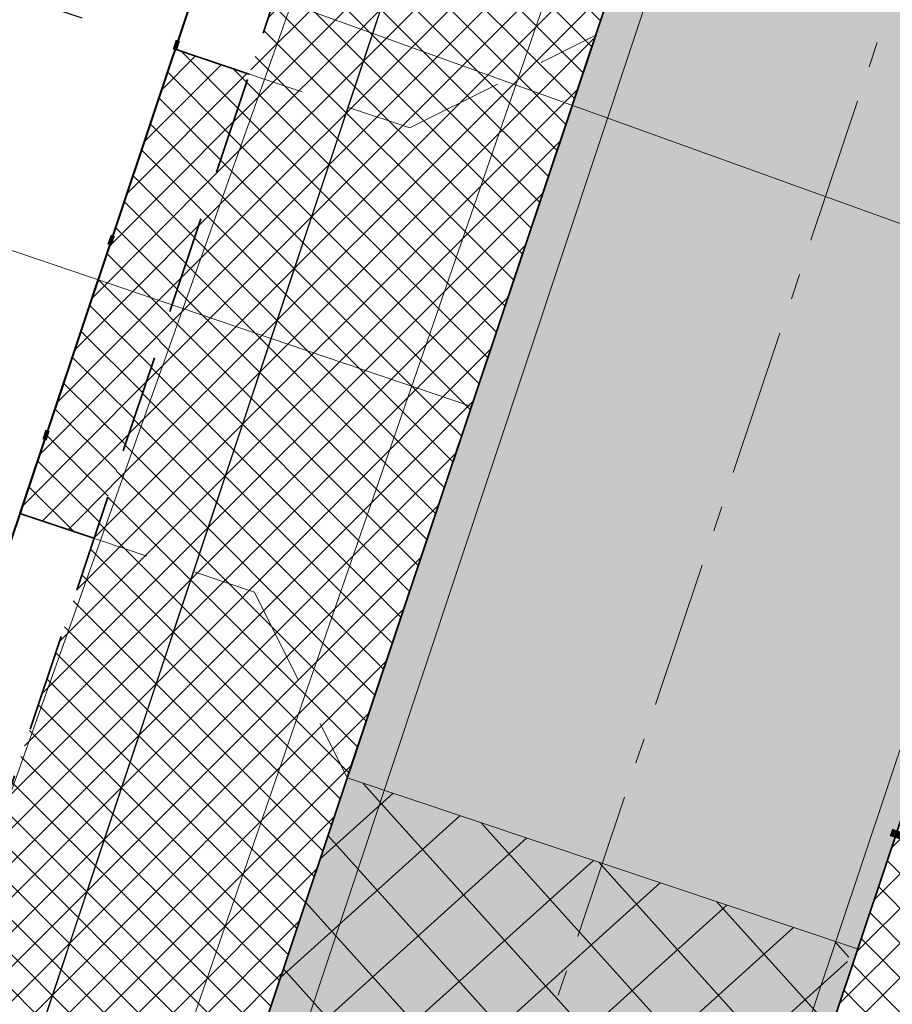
# Model space of a CAD drawing. Header units: metres. Extents: x 6599773 to 13199707, y 5688499 to 11377233.
# Tile 20 of 256: x 6599850.46 to 6599859.37, y 5688575.67 to 5688585.73. Entities that reach past the tile are written whole.
import ezdxf

# ---------------------------------------------------------------- set-up
doc = ezdxf.new("R2010")
doc.units = ezdxf.units.M
doc.header["$MEASUREMENT"] = 0
for name, pattern in [('1', [0]), ('2_OTKJ', [2, 1.5, -0.5]), ('3_EGJE', [2.5, 1.5, -0.3700000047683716, 0.2600001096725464, -0.369999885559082]), ('9', [1, 0, -1]), ('BTO', [0]), ('BUG', [1.5, 1, -0.5]), ('GUK', [2, 1.5, -0.5]), ('UPW', [0])]:
    doc.linetypes.add(name, pattern=pattern)
doc.layers.get('0').update_dxf_attribs({"linetype": 'CONTINUOUS', "lineweight": 5})
doc.layers.get('Defpoints').update_dxf_attribs({"linetype": 'CONTINUOUS', "lineweight": 9})
for name, color, linetype, lineweight in [('_kolor chodnik', 50, '1', 0), ('_kolor próg', 7, '1', 9), ('_kolor zjazdy kostka', 7, '1', 0), ('_kolor zjazdy tłuczeń', 30, '1', 0), ('_kolor ścieżka', 10, '1', 0), ('_kraweznik', 7, 'CONTINUOUS', 35), ('_kraweznik niski', 150, 'CONTINUOUS', 35), ('_linie', 7, 'BUG', 5), ('_linie rozgran', 100, '9', 90), ('_obrzeze', 10, 'BUG', 35), ('_opis zjazdy', 7, '1', 18), ('_opiskd', 14, 'CONTINUOUS', 15), ('_opiszjazd', 7, '1', 20), ('_os', 7, '3_EGJE', 13), ('AS__Nowe_granice', 140, 'CONTINUOUS', 30), ('Kontury', 90, 'GUK', 5), ('OTK_L_0', 7, '2_OTKJ', 5), ('OTK_L_5', 7, 'CONTINUOUS', 5), ('OTZ_L_1', 7, 'CONTINUOUS', 5), ('UWWPM_L_0', 5, 'UPW', 9)]:
    doc.layers.add(name, color=color, linetype=linetype, lineweight=lineweight)
for name, color, linetype, lineweight, true_color in [('_kolor jezdnia', 7, '1', 0, 0x00dbdb), ('_kolor pobocze', 7, '1', 0, 0xff66ff), ('_podział mój', 7, 'BTO', 40, 0xdb70ff)]:
    doc.layers.add(name, color=color, linetype=linetype, lineweight=lineweight, true_color=true_color)
doc.styles.add('opis', font='ARIALN.TTF', dxfattribs={"width": 0.7, "height": 1.1})
doc.dimstyles.new('opi', dxfattribs={"dimtxt": 1.1, "dimasz": 0.6, "dimexe": 1, "dimexo": 1, "dimgap": 0.5, "dimtad": 1, "dimzin": 1, "dimtxsty": 'opis', "dimblk": 'ARCHTICK', "dimcen": 2.5, "dimadec": 3, "dimazin": 0, "dimtfac": 1, "dimtmove": 0, "dimatfit": 3, "dimfxl": 1, "dimarcsym": 0})
pattern_1 = [(45, (0, 0), (-0.1767766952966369, 0.1767766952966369), []), (135, (0, 0), (-0.1767766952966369, -0.1767766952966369), [])]

# ---------------------------------------------------------------- blocks, each defined once
blk = doc.blocks.new('_ArchTick')
at = {"color": 0, "linetype": 'ByBlock', "const_width": 0.15}
blk.add_lwpolyline([(-0.5, -0.5), (0.5, 0.5)], dxfattribs=at)
blk = doc.blocks.new('*D332')
at = {"layer": '_opis zjazdy', "color": 0, "lineweight": -2, "transparency": 16777216}
for p, q in [((6599851.097264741, 5688585.745496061), (6599847.60088286, 5688586.915804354)), ((6599846.962116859, 5688581.8569529), (6599848.549170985, 5688586.59839353)), ((6599849.510210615, 5688581.004055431), (6599846.013828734, 5688582.174363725))]:
    blk.add_line(p, q, dxfattribs=at)
at = {"layer": 'Defpoints', "color": 0, "transparency": 16777216}
for p in [(6599848.549170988, 5688586.598393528), (6599852.045552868, 5688585.428085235), (6599850.458498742, 5688580.686644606)]:
    blk.add_point(p, dxfattribs=at)
at = {"layer": '_opis zjazdy', "color": 0, "lineweight": -2, "transparency": 16777216, "xscale": 0.6, "yscale": 0.6, "zscale": 0.6}
for p, rotation in [((6599848.549170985, 5688586.59839353), 71.49358539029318), ((6599846.962116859, 5688581.8569529), 251.4935853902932)]:
    blk.add_blockref('_ArchTick', p, dxfattribs=dict(at, rotation=rotation))
at = {"layer": '_opis zjazdy', "color": 0, "transparency": 16777216, "insert": (6599848.856654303, 5688583.859143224), "char_height": 1.1, "attachment_point": 5, "rotation": 251.49358539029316, "style": 'opis'}
blk.add_mtext('5,00', dxfattribs=at)

msp = doc.modelspace()

# ---------------------------------------------------------------- hatches: boundary and pattern name
at = {"layer": '_kolor chodnik'}
h = msp.add_hatch(dxfattribs=at)
h.set_pattern_fill('ANSI37', color=256, scale=2)
h.set_pattern_definition(pattern_1)
h.paths.add_polyline_path([(6599849.938171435, 5688542.085872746), (6599852.232147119, 5688548.938742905), (6599853.573135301, 5688548.489851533), (6599853.827082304, 5688549.248475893), (6599851.793849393, 5688549.929093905), (6599849.895278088, 5688548.982823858), (6599847.823506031, 5688542.793750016)])
edge = h.paths.add_edge_path()
edge.add_line((6600018.106075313, 5689087.454911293), (6600022.42781917, 5689091.229234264))
edge.add_line((6600022.42781917, 5689091.229234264), (6600020.233254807, 5689093.742094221))
edge.add_line((6600020.233254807, 5689093.742094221), (6600017.159471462, 5689091.057656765))
edge.add_arc((6600023.275194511, 5689085.3851404), 8.341433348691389, 137.1531559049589, 148.8016577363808)
edge.add_line((6600016.140105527, 5689089.706021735), (6600018.106075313, 5689087.454911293))
h.paths.add_polyline_path([(6600038.501784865, 5689187.592294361), (6600037.906968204, 5689187.700586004), (6600037.63829624, 5689186.224843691), (6600038.240083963, 5689186.115282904)])
h.paths.add_polyline_path([(6600069.098302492, 5689360.276020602), (6600068.321239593, 5689360.413462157), (6600068.064048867, 5689358.936495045), (6600068.836639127, 5689358.799546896)])
h.paths.add_polyline_path([(6600082.393785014, 5689362.950258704), (6600082.941124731, 5689366.103121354), (6600081.481377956, 5689366.361351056), (6600080.923159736, 5689363.210828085)])
h.paths.add_polyline_path([(6600074.022236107, 5689388.065861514), (6600072.983907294, 5689388.249860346), (6600072.723374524, 5689386.77253894), (6600073.760538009, 5689386.588865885)])
h.paths.add_polyline_path([(6600105.613104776, 5689486.405659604), (6600106.749499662, 5689489.711933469), (6600105.298891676, 5689490.233346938), (6600104.143487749, 5689486.917306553)], flags=17)
h.paths.add_polyline_path([(6600132.519778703, 5689678.737346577), (6600131.761827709, 5689678.896110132), (6600131.444670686, 5689677.429261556), (6600132.212256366, 5689677.269208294)])
h.paths.add_polyline_path([(6600156.649397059, 5689798.7449027), (6600156.48800471, 5689797.958860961), (6600157.450195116, 5689797.757316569), (6600157.615023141, 5689798.542205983)])
h.paths.add_polyline_path([(6600189.055358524, 5689948.643107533), (6600187.902868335, 5689948.884512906), (6600187.600024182, 5689947.417400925), (6600188.748131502, 5689947.176379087)])
edge = h.paths.add_edge_path()
edge.add_line((6600204.459383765, 5690032.969035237), (6600204.153258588, 5690031.227801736))
edge.add_arc((6600202.328347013, 5690027.299936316), 4.331100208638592, 41.85300125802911, 65.08011549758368, ccw=False)
edge.add_arc((6600032.90393149, 5690051.979071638), 174.020003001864, 352.8070218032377, 353.495463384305)
edge.add_arc((6600202.372679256, 5690027.343587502), 5.999999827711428, 55.12102442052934, 69.64815978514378)
edge = h.paths.add_edge_path()
edge.add_line((6600205.046027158, 5690040.265402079), (6600204.972740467, 5690038.483452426))
edge.add_arc((6600203.986269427, 5690044.401803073), 5.999999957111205, 279.4630688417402, 294.9140560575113)
edge.add_line((6600206.513819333, 5690038.960158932), (6600206.607027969, 5690041.030672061))
edge.add_arc((6600203.986269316, 5690044.401803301), 4.270000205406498, 284.3702444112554, 307.86193139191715, ccw=False)
edge = h.paths.add_edge_path()
edge.add_arc((6600203.547470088, 5690044.558759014), 6.446878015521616, 324.4350091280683, 356.2013368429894, ccw=False)
edge.add_arc((6600203.986269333, 5690044.401803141), 6.00000007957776, 323.2169970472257, 357.4193489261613)
h.paths.add_polyline_path([(6600208.910055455, 5690121.713696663), (6600208.146285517, 5690121.748120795), (6600207.125602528, 5690121.794124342), (6600209.971605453, 5690121.665851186)])
edge = h.paths.add_edge_path()
edge.add_line((6600238.769818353, 5690481.648294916), (6600240.338176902, 5690490.873746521))
edge.add_line((6600240.338176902, 5690490.873746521), (6600241.251295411, 5690510.829461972))
edge.add_line((6600241.251295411, 5690510.829461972), (6600239.524022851, 5690510.928942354))
edge.add_line((6600239.524022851, 5690510.928942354), (6600238.633343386, 5690491.167757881))
edge.add_line((6600238.633343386, 5690491.167757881), (6600234.579716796, 5690467.661262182))
edge.add_line((6600234.579716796, 5690467.661262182), (6600234.449796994, 5690464.966873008))
edge.add_arc((6600242.443669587, 5690464.607462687), 8.00194818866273, 177.4256738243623, 268.2543056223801)
edge.add_line((6600242.199903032, 5690456.609228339), (6600242.216657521, 5690457.359274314))
edge.add_line((6600242.216657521, 5690457.359274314), (6600242.305257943, 5690458.836738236))
edge.add_arc((6600242.444504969, 5690464.607952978), 5.772894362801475, 177.0298084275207, 268.6178439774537, ccw=False)
edge.add_line((6600236.679365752, 5690464.907083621), (6600236.951876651, 5690470.95443634))
edge.add_line((6600236.951876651, 5690470.95443634), (6600238.150786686, 5690478.210832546))
edge.add_line((6600238.150786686, 5690478.210832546), (6600238.769818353, 5690481.648294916))
h.paths.add_polyline_path([(6600238.769818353, 5690481.648294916), (6600238.150786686, 5690478.210832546), (6600239.670056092, 5690477.930590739), (6600240.266710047, 5690481.376366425)], flags=17)
edge = h.paths.add_edge_path()
edge.add_line((6600223.366500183, 5690460.339976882), (6600223.276803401, 5690457.948865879))
edge.add_arc((6600221.105749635, 5690465.64864014), 7.999999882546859, 285.7465040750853, 299.8464885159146)
edge.add_line((6600225.08717264, 5690458.709744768), (6600225.240084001, 5690461.623695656))
edge.add_arc((6600221.105749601, 5690465.648640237), 5.769999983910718, 293.06724420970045, 315.7681070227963, ccw=False)
edge = h.paths.add_edge_path()
edge.add_arc((6600220.025145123, 5690444.676291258), 5.77000016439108, 37.996647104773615, 59.94382588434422, ccw=False)
edge.add_line((6600224.572175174, 5690448.22839199), (6600224.817793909, 5690451.081798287))
edge.add_arc((6600220.025145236, 5690444.676291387), 7.999999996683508, 53.19588653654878, 68.15166733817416)
edge.add_line((6600223.00235276, 5690452.101669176), (6600222.91504296, 5690449.670427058))
edge = h.paths.add_edge_path()
edge.add_arc((6600221.105749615, 5690465.648640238), 7.999999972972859, 328.0222308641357, 357.0132597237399)
edge.add_line((6600229.094882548, 5690465.23180147), (6600229.218816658, 5690467.593604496))
edge.add_line((6600229.218816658, 5690467.593604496), (6600228.218919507, 5690467.645774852))
edge.add_line((6600228.218919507, 5690467.645774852), (6600227.891778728, 5690461.411918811))
h.paths.add_polyline_path([(6600200.980142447, 5690012.236744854), (6600202.31727834, 5690011.956662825), (6600202.522293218, 5690012.935421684), (6600201.182321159, 5690013.216097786)])
h.paths.add_polyline_path([(6600196.457878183, 5689983.98337835), (6600195.202332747, 5689984.246370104), (6600194.899091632, 5689982.777335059), (6600196.150355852, 5689982.515240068)])
edge = h.paths.add_edge_path()
edge.add_line((6600112.305909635, 5689517.99101877), (6600112.691041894, 5689519.807934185))
edge.add_line((6600112.691041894, 5689519.807934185), (6600113.245521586, 5689522.423769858))
edge.add_line((6600113.245521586, 5689522.423769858), (6600111.553124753, 5689522.782507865))
edge.add_line((6600111.553124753, 5689522.782507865), (6600107.405864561, 5689503.217226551))
edge.add_line((6600107.405864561, 5689503.217226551), (6600099.494506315, 5689480.361667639))
edge.add_line((6600099.494506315, 5689480.361667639), (6600099.182814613, 5689478.891218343))
edge.add_arc((6600107.008997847, 5689477.232359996), 8.000059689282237, 168.0325629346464, 257.7529108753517)
edge.add_line((6600105.311960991, 5689469.414366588), (6600105.784990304, 5689471.593619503))
edge.add_arc((6600107.008927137, 5689477.232314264), 5.769999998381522, 168.0321375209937, 257.7533362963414, ccw=False)
edge.add_line((6600101.364343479, 5689478.42879883), (6600101.647245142, 5689479.76342708))
edge.add_line((6600101.647245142, 5689479.76342708), (6600104.143487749, 5689486.917306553))
edge.add_line((6600104.143487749, 5689486.917306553), (6600105.298891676, 5689490.233346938))
edge.add_line((6600105.298891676, 5689490.233346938), (6600108.240043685, 5689498.809726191))
edge.add_line((6600108.240043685, 5689498.809726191), (6600112.305909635, 5689517.99101877))
h.paths.add_polyline_path([(6600136.009573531, 5689645.499114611), (6600138.333647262, 5689645.012304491), (6600138.661671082, 5689646.578318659), (6600134.869459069, 5689647.372651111)])
at = {"layer": '_kolor jezdnia'}
h = msp.add_hatch(dxfattribs=at)
h.set_pattern_fill('ANSI37', color=256, scale=2.2)
h.set_pattern_definition([(311.9999999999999, (0, 0), (0.2043648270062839, 0.1840109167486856), []), (41.99999999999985, (0, 0), (-0.1840109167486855, 0.2043648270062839), [])])
edge = h.paths.add_edge_path()
edge.add_line((6599833.066047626, 5688539.933393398), (6599850.649511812, 5688527.983462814))
edge.add_arc((6599857.337592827, 5688536.653968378), 10.95025544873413, 169.5012687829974, 232.3548431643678, ccw=False)
edge.add_arc((6599858.085851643, 5688536.618142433), 11.69295282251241, 162.2507788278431, 169.9967502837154, ccw=False)
edge.add_line((6599846.949484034, 5688540.182754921), (6599847.823506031, 5688542.793750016))
edge.add_line((6599847.823506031, 5688542.793750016), (6599849.895278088, 5688548.982823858))
edge.add_line((6599849.895278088, 5688548.982823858), (6599852.434748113, 5688556.56906746))
edge.add_line((6599852.434748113, 5688556.56906746), (6599928.48625871, 5688783.760284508))
edge.add_line((6599928.48625871, 5688783.760284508), (6599931.025728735, 5688791.34652811))
edge.add_line((6599931.025728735, 5688791.34652811), (6599996.657773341, 5688987.411326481))
edge.add_line((6599996.657773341, 5688987.411326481), (6599999.197243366, 5688994.997570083))
edge.add_line((6599999.197243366, 5688994.997570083), (6600021.930100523, 5689062.908193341))
edge.add_line((6600021.930100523, 5689062.908193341), (6600017.620224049, 5689067.371531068))
edge.add_line((6600017.620224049, 5689067.371531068), (6600016.714558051, 5689064.654078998))
edge.add_line((6600016.714558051, 5689064.654078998), (6600012.423620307, 5689051.835617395))
edge.add_line((6600012.423620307, 5689051.835617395), (6600009.884150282, 5689044.249373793))
edge.add_line((6600009.884150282, 5689044.249373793), (6599977.53516164, 5688947.612159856))
edge.add_line((6599977.53516164, 5688947.612159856), (6599974.995691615, 5688940.025916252))
edge.add_line((6599974.995691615, 5688940.025916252), (6599942.096912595, 5688841.746295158))
edge.add_line((6599942.096912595, 5688841.746295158), (6599939.557442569, 5688834.160051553))
edge.add_line((6599939.557442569, 5688834.160051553), (6599882.679288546, 5688664.246042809))
edge.add_line((6599882.679288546, 5688664.246042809), (6599880.139818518, 5688656.659799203))
edge.add_line((6599880.139818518, 5688656.659799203), (6599852.464543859, 5688573.984527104))
edge.add_line((6599852.464543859, 5688573.984527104), (6599842.470137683, 5688544.127903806))
edge.add_arc((6599835.706422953, 5688546.652910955), 7.219660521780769, 248.54809133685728, 339.52856074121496, ccw=False)
h.paths.add_polyline_path([(6600044.653202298, 5689172.271628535), (6600046.276244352, 5689181.431901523), (6600047.759199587, 5689189.801539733), (6600051.0603021, 5689208.432603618), (6600052.368792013, 5689215.817578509), (6600054.808584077, 5689229.587499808), (6600056.11707399, 5689236.972474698), (6600057.346666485, 5689243.912161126), (6600058.655146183, 5689251.297078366), (6600058.831439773, 5689252.292060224), (6600060.098987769, 5689259.445963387), (6600060.139929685, 5689259.677035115), (6600061.407468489, 5689266.830886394), (6600072.329030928, 5689328.470998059), (6600073.637511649, 5689335.855921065), (6600077.337304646, 5689356.73715072), (6600078.820259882, 5689365.106788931), (6600081.142794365, 5689378.214921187), (6600082.53851694, 5689386.092227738), (6600095.187867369, 5689457.483787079), (6600091.082877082, 5689465.8405575), (6600089.043088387, 5689454.328211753), (6600087.870641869, 5689447.711051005), (6600087.560133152, 5689445.958573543), (6600086.562151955, 5689440.326076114), (6600082.433200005, 5689417.022719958), (6600080.95024477, 5689408.65308175), (6600077.202698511, 5689387.502337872), (6600075.719743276, 5689379.132699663), (6600073.469199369, 5689366.430874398), (6600071.986244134, 5689358.061236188), (6600069.986864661, 5689346.776955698), (6600068.591142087, 5689338.899649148), (6600065.559290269, 5689321.78820693), (6600064.163567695, 5689313.91090038), (6600059.719426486, 5689288.828650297), (6600058.323703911, 5689280.951343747), (6600057.563846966, 5689276.662793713), (6600056.168124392, 5689268.785487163), (6600054.804920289, 5689261.091711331), (6600053.409197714, 5689253.214404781), (6600053.264817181, 5689252.399536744), (6600051.869094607, 5689244.522230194), (6600051.183555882, 5689240.653124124), (6600049.787833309, 5689232.775817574), (6600046.593849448, 5689214.749319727), (6600045.198126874, 5689206.872013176), (6600044.41754409, 5689202.466488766), (6600042.934588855, 5689194.096850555), (6600036.429952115, 5689157.38538759), (6600034.94699688, 5689149.01574938), (6600030.579776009, 5689124.367629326), (6600027.529365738, 5689107.151445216), (6600024.895072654, 5689094.014582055), (6600030.583685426, 5689094.264316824), (6600032.945013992, 5689106.191885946), (6600043.170247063, 5689163.901990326)])
edge = h.paths.add_edge_path()
edge.add_line((6600111.106812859, 5689535.144351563), (6600111.256844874, 5689535.85214863))
edge.add_line((6600111.256844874, 5689535.85214863), (6600112.915748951, 5689543.678261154))
edge.add_line((6600112.915748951, 5689543.678261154), (6600117.304772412, 5689564.384094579))
edge.add_line((6600117.304772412, 5689564.384094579), (6600119.067357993, 5689572.699339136))
edge.add_line((6600119.067357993, 5689572.699339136), (6600120.087667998, 5689577.512794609))
edge.add_line((6600120.087667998, 5689577.512794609), (6600121.64289057, 5689584.849775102))
edge.add_line((6600121.64289057, 5689584.849775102), (6600128.436769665, 5689616.900852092))
edge.add_line((6600128.436769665, 5689616.900852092), (6600129.991992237, 5689624.237832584))
edge.add_line((6600129.991992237, 5689624.237832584), (6600132.660554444, 5689636.827148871))
edge.add_line((6600132.660554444, 5689636.827148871), (6600133.208838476, 5689639.444704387))
edge.add_line((6600133.208838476, 5689639.444704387), (6600134.848957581, 5689647.274775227))
edge.add_line((6600134.848957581, 5689647.274775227), (6600138.97649476, 5689666.979995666))
edge.add_line((6600138.97649476, 5689666.979995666), (6600140.51410642, 5689674.320687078))
edge.add_line((6600140.51410642, 5689674.320687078), (6600145.209128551, 5689696.735129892))
edge.add_line((6600145.209128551, 5689696.735129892), (6600146.746740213, 5689704.075821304))
edge.add_line((6600146.746740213, 5689704.075821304), (6600151.462308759, 5689726.588354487))
edge.add_line((6600151.462308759, 5689726.588354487), (6600152.999920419, 5689733.929045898))
edge.add_line((6600152.999920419, 5689733.929045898), (6600155.244070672, 5689744.642813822))
edge.add_line((6600155.244070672, 5689744.642813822), (6600156.781682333, 5689751.983505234))
edge.add_line((6600156.781682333, 5689751.983505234), (6600161.635515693, 5689775.156126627))
edge.add_line((6600161.635515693, 5689775.156126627), (6600163.378142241, 5689783.475576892))
edge.add_line((6600163.378142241, 5689783.475576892), (6600163.850769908, 5689785.731942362))
edge.add_line((6600163.850769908, 5689785.731942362), (6600167.028500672, 5689800.90270461))
edge.add_line((6600167.028500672, 5689800.90270461), (6600179.490888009, 5689860.399222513))
edge.add_line((6600179.490888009, 5689860.399222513), (6600181.233514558, 5689868.718672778))
edge.add_line((6600181.233514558, 5689868.718672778), (6600181.84713393, 5689871.648144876))
edge.add_line((6600181.84713393, 5689871.648144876), (6600183.38474559, 5689878.988836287))
edge.add_line((6600183.38474559, 5689878.988836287), (6600184.935818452, 5689886.393792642))
edge.add_line((6600184.935818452, 5689886.393792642), (6600186.575937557, 5689894.223863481))
edge.add_line((6600186.575937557, 5689894.223863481), (6600194.051338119, 5689929.912074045))
edge.add_line((6600194.051338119, 5689929.912074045), (6600195.691457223, 5689937.742144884))
edge.add_line((6600195.691457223, 5689937.742144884), (6600202.915799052, 5689972.231779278))
edge.add_line((6600202.915799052, 5689972.231779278), (6600204.555918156, 5689980.061850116))
edge.add_line((6600204.555918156, 5689980.061850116), (6600206.062781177, 5689987.255744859))
edge.add_line((6600206.062781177, 5689987.255744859), (6600207.702900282, 5689995.085815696))
edge.add_line((6600207.702900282, 5689995.085815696), (6600210.232559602, 5690007.162628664))
edge.add_line((6600210.232559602, 5690007.162628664), (6600211.694938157, 5690014.144150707))
edge.add_arc((6600028.177652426, 5690052.584442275), 187.5000004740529, 348.1696294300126, 357.4195276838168)
edge.add_line((6600215.487522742, 5690044.142720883), (6600208.310270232, 5690026.480446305))
edge.add_arc((6600032.903933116, 5690051.97907145), 177.2500013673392, 348.1696294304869, 351.7289130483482, ccw=False)
edge.add_line((6600206.38894146, 5690015.640182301), (6600205.966941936, 5690013.625519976))
edge.add_line((6600205.966941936, 5690013.625519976), (6600204.326822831, 5690005.795449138))
edge.add_line((6600204.326822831, 5690005.795449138), (6600197.076961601, 5689971.183982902))
edge.add_line((6600197.076961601, 5689971.183982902), (6600195.334335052, 5689962.864532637))
edge.add_line((6600195.334335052, 5689962.864532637), (6600193.44722506, 5689953.855305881))
edge.add_line((6600193.44722506, 5689953.855305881), (6600191.909227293, 5689946.512771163))
edge.add_line((6600191.909227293, 5689946.512771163), (6600185.49684423, 5689915.899498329))
edge.add_line((6600185.49684423, 5689915.899498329), (6600183.856521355, 5689908.068454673))
edge.add_line((6600183.856521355, 5689908.068454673), (6600182.066605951, 5689899.523243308))
edge.add_line((6600182.066605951, 5689899.523243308), (6600180.32407057, 5689891.204228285))
edge.add_line((6600180.32407057, 5689891.204228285), (6600174.320344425, 5689862.541919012))
edge.add_line((6600174.320344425, 5689862.541919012), (6600172.577809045, 5689854.222903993))
edge.add_line((6600172.577809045, 5689854.222903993), (6600163.663810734, 5689811.666703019))
edge.add_line((6600163.663810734, 5689811.666703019), (6600162.023782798, 5689803.837067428))
edge.add_line((6600162.023782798, 5689803.837067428), (6600160.924220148, 5689798.587659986))
edge.add_line((6600160.924220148, 5689798.587659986), (6600159.279208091, 5689790.734229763))
edge.add_line((6600159.279208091, 5689790.734229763), (6600157.107250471, 5689780.365115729))
edge.add_line((6600157.107250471, 5689780.365115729), (6600155.462238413, 5689772.511685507))
edge.add_line((6600155.462238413, 5689772.511685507), (6600153.380318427, 5689762.572418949))
edge.add_line((6600153.380318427, 5689762.572418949), (6600151.735124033, 5689754.718118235))
edge.add_line((6600151.735124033, 5689754.718118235), (6600148.586504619, 5689739.686336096))
edge.add_line((6600148.586504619, 5689739.686336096), (6600146.885007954, 5689731.563243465))
edge.add_line((6600146.885007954, 5689731.563243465), (6600141.75088822, 5689707.052510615))
edge.add_line((6600141.75088822, 5689707.052510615), (6600140.110896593, 5689699.223048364))
edge.add_line((6600140.110896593, 5689699.223048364), (6600133.483561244, 5689667.583574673))
edge.add_line((6600133.483561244, 5689667.583574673), (6600131.860394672, 5689659.834436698))
edge.add_line((6600131.860394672, 5689659.834436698), (6600131.740984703, 5689659.26436315))
edge.add_line((6600131.740984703, 5689659.26436315), (6600130.117814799, 5689651.515209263))
edge.add_line((6600130.117814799, 5689651.515209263), (6600127.278733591, 5689637.961189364))
edge.add_line((6600127.278733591, 5689637.961189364), (6600126.924568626, 5689636.290366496))
edge.add_line((6600126.924568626, 5689636.290366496), (6600125.166244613, 5689627.995226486))
edge.add_line((6600125.166244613, 5689627.995226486), (6600118.009503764, 5689594.232298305))
edge.add_line((6600118.009503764, 5689594.232298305), (6600116.251179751, 5689585.937158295))
edge.add_line((6600116.251179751, 5689585.937158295), (6600113.665314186, 5689573.737975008))
edge.add_line((6600113.665314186, 5689573.737975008), (6600111.898534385, 5689565.402943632))
edge.add_line((6600111.898534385, 5689565.402943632), (6600104.889982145, 5689532.33911599))
edge.add_line((6600104.889982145, 5689532.33911599), (6600103.226635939, 5689524.492047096))
edge.add_line((6600103.226635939, 5689524.492047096), (6600096.623876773, 5689493.342605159))
edge.add_line((6600096.623876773, 5689493.342605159), (6600094.968986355, 5689485.53542763))
edge.add_line((6600094.968986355, 5689485.53542763), (6600094.300101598, 5689482.379870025))
edge.add_line((6600094.300101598, 5689482.379870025), (6600099.182814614, 5689478.891218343))
edge.add_line((6600099.182814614, 5689478.891218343), (6600099.494506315, 5689480.361667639))
edge.add_line((6600099.494506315, 5689480.361667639), (6600111.106812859, 5689535.144351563))
edge = h.paths.add_edge_path()
edge.add_arc((6600239.213891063, 5690851.4003676), 10.0000000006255, -2.8342403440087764, 76.13703556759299, ccw=False)
edge.add_line((6600249.201658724, 5690850.905901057), (6600249.082723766, 5690848.503524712))
edge.add_line((6600249.082723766, 5690848.503524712), (6600247.016487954, 5690806.767468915))
edge.add_line((6600247.016487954, 5690806.767468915), (6600246.092398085, 5690789.152178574))
edge.add_line((6600246.092398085, 5690789.152178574), (6600233.768116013, 5690572.015170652))
edge.add_line((6600233.768116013, 5690572.015170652), (6600228.959056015, 5690465.29620206))
edge.add_line((6600228.959056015, 5690465.29620206), (6600234.588724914, 5690465.017134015))
edge.add_line((6600234.588724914, 5690465.017134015), (6600239.26254019, 5690571.767576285))
edge.add_line((6600239.26254019, 5690571.767576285), (6600252.505038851, 5690806.400146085))
edge.add_line((6600252.505038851, 5690806.400146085), (6600254.569211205, 5690848.094521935))
edge.add_arc((6600262.559425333, 5690847.6989487), 7.999999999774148, 76.13703557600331, 177.1657596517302, ccw=False)
edge.add_line((6600264.476229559, 5690855.465921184), (6600241.609896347, 5690861.109083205))
edge = h.paths.add_edge_path()
edge.add_line((6600250.031475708, 5690451.625307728), (6600250.231741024, 5690455.772579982))
edge.add_line((6600250.231741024, 5690455.772579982), (6600246.257763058, 5690456.417303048))
edge.add_line((6600246.257763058, 5690456.417303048), (6600242.171761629, 5690456.61060902))
edge.add_arc((6600242.563100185, 5690464.586983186), 7.985968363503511, 176.9123644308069, 267.1911945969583, ccw=False)
edge.add_line((6600234.588724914, 5690465.017134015), (6600228.959056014, 5690465.29620206))
edge.add_arc((6600220.965133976, 5690465.657286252), 8.002072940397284, 267.8289300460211, 357.413716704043, ccw=False)
edge.add_line((6600220.661989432, 5690457.660957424), (6600212.406915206, 5690458.119572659))
edge.add_line((6600212.406915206, 5690458.119572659), (6600208.431872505, 5690457.817501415))
edge.add_line((6600208.431872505, 5690457.817501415), (6600208.233912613, 5690454.548331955))
edge.add_line((6600208.233912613, 5690454.548331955), (6600212.129565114, 5690453.127270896))
edge.add_line((6600212.129565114, 5690453.127270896), (6600218.640548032, 5690452.76554962))
edge.add_line((6600218.640548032, 5690452.76554962), (6600216.486747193, 5690452.885205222))
edge.add_line((6600216.486747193, 5690452.885205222), (6600220.46890539, 5690452.663974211))
edge.add_arc((6600220.025145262, 5690444.676291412), 7.999999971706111, -0.3386579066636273, 86.8201700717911, ccw=False)
edge.add_line((6600228.025005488, 5690444.629006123), (6600227.803602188, 5690439.649256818))
edge.add_line((6600227.803602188, 5690439.649256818), (6600226.885525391, 5690435.936828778))
edge.add_line((6600226.885525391, 5690435.936828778), (6600225.534849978, 5690405.967249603))
edge.add_line((6600225.534849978, 5690405.967249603), (6600226.115199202, 5690402.187514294))
edge.add_line((6600226.115199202, 5690402.187514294), (6600213.445139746, 5690121.008786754))
edge.add_line((6600213.445139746, 5690121.008786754), (6600213.352800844, 5690118.960058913))
edge.add_line((6600213.352800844, 5690118.960058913), (6600209.980184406, 5690044.131649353))
edge.add_arc((6600203.986269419, 5690044.401803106), 5.999999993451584, 257.4162346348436, 357.41934921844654, ccw=False)
edge.add_line((6600202.679069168, 5690038.545931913), (6600201.589735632, 5690033.666039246))
edge.add_line((6600201.589735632, 5690033.666039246), (6600203.67987942, 5690033.199458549))
edge.add_arc((6600202.372679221, 5690027.343587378), 5.999999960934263, -8.27108729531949, 77.41623506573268, ccw=False)
edge.add_line((6600208.310270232, 5690026.480446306), (6600215.487522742, 5690044.142720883))
edge.add_line((6600215.487522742, 5690044.142720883), (6600216.199687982, 5690059.944661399))
edge.add_line((6600216.199687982, 5690059.944661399), (6600216.537356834, 5690067.437056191))
edge.add_line((6600216.537356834, 5690067.437056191), (6600223.893528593, 5690230.66011469))
edge.add_line((6600223.893528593, 5690230.66011469), (6600224.231197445, 5690238.152509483))
edge.add_line((6600224.231197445, 5690238.152509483), (6600233.507835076, 5690443.987992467))
edge.add_arc((6600241.499722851, 5690443.627812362), 7.999999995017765, 87.29208981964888, 177.4195277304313, ccw=False)
edge.add_line((6600241.877677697, 5690451.618879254), (6600246.021541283, 5690451.422886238))
edge.add_line((6600246.021541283, 5690451.422886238), (6600246.427694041, 5690451.443388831))
edge.add_line((6600246.427694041, 5690451.443388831), (6600246.793970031, 5690451.461878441))
edge.add_line((6600246.793970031, 5690451.461878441), (6600250.031475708, 5690451.625307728))
edge = h.paths.add_edge_path()
edge.add_line((6600007.33756506, 5689086.20374581), (6600006.980466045, 5689080.740822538))
edge.add_line((6600006.980466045, 5689080.740822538), (6600007.229745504, 5689080.720859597))
edge.add_line((6600007.229745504, 5689080.720859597), (6600008.093335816, 5689080.601653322))
edge.add_line((6600008.093335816, 5689080.601653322), (6600008.702681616, 5689080.53831051))
edge.add_arc((6600008.140193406, 5689070.554142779), 9.999999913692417, -18.557800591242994, 86.77547804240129, ccw=False)
edge.add_line((6600017.620224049, 5689067.371531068), (6600021.930100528, 5689062.908193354))
edge.add_arc((6599734.83819726, 5689159.011261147), 302.7499967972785, 341.4922000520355, 343.8640860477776)
edge.add_arc((6600034.895369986, 5689072.315877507), 9.581213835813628, 98.63328270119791, 164.5273290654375, ccw=False)
edge.add_line((6600033.457137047, 5689081.788529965), (6600033.832640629, 5689081.798737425))
edge.add_line((6600033.832640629, 5689081.798737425), (6600034.422462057, 5689082.05700874))
edge.add_line((6600034.422462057, 5689082.05700874), (6600036.833623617, 5689082.139040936))
edge.add_line((6600036.833623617, 5689082.139040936), (6600036.730225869, 5689087.148851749))
edge.add_line((6600036.730225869, 5689087.148851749), (6600036.579860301, 5689087.134303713))
edge.add_arc((6600036.479565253, 5689093.136286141), 6.002820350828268, 169.1687651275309, 270.9573417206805, ccw=False)
edge.add_line((6600030.583685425, 5689094.264316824), (6600024.895072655, 5689094.014582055))
edge.add_arc((6600015.200558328, 5689096.162123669), 9.929528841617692, 271.0943432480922, 347.5094668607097, ccw=False)
edge.add_arc((6600014.909438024, 5689089.646776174), 3.446070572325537, 264.4236009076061, 278.0194998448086, ccw=False)
edge.add_line((6600014.574573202, 5689086.217014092), (6600014.299554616, 5689086.232508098))
edge.add_line((6600014.299554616, 5689086.232508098), (6600010.474232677, 5689086.448019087))
edge.add_line((6600010.474232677, 5689086.448019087), (6600007.33756506, 5689086.20374581))
edge = h.paths.add_edge_path()
edge.add_line((6600105.490725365, 5689463.953528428), (6600106.927559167, 5689464.047234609))
edge.add_line((6600106.927559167, 5689464.047234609), (6600107.835, 5689468.66))
edge.add_line((6600107.835, 5689468.66), (6600105.311960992, 5689469.414366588))
edge.add_arc((6600107.008997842, 5689477.232359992), 8.000059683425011, 168.0325628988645, 257.7529109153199, ccw=False)
edge.add_line((6600099.182814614, 5689478.891218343), (6600094.300101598, 5689482.379870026))
edge.add_arc((6600586.245114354, 5689378.10423892), 502.8750369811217, 168.032376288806, 169.9522165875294)
edge.add_line((6600091.082877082, 5689465.8405575), (6600095.187867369, 5689457.483787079))
edge.add_arc((6600103.06517392, 5689456.088064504), 8.000000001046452, 77.7533362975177, 169.9524553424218, ccw=False)
edge.add_line((6600104.762140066, 5689463.906012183), (6600105.490725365, 5689463.953528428))
at = {"layer": '_kolor pobocze'}
h = msp.add_hatch(dxfattribs=at)
h.set_pattern_fill('ANSI37', color=256, scale=2)
h.set_pattern_definition(pattern_1)
h.paths.add_polyline_path([(6599932.160925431, 5688783.321107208), (6599932.399290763, 5688784.03222046), (6599930.384830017, 5688784.706554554), (6599928.486258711, 5688783.760284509), (6599900.424162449, 5688699.929447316), (6599901.135372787, 5688699.691372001), (6599929.09885504, 5688783.227616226), (6599930.441347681, 5688783.896730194)])
h.paths.add_polyline_path([(6599863.82305472, 5688584.885679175), (6599865.461509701, 5688584.337302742), (6599865.699847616, 5688585.0483342), (6599863.76653706, 5688585.69550354), (6599861.867965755, 5688584.749233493), (6599852.434748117, 5688556.569067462), (6599852.907883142, 5688555.619781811), (6599862.297350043, 5688583.669249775), (6599862.358334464, 5688583.85143058), (6599862.480562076, 5688584.216565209)])
h.paths.add_polyline_path([(6599865.891775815, 5688591.038664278), (6599865.217260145, 5688592.39199476), (6599901.135372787, 5688699.691372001), (6599900.424162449, 5688699.929447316), (6599864.407435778, 5688592.335477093), (6599865.353705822, 5688590.436905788), (6599867.288949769, 5688589.789089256), (6599867.527342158, 5688590.500283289)])
at = {"layer": '_kolor próg'}
h = msp.add_hatch(dxfattribs=at)
h.set_pattern_fill('ANSI37', color=256, scale=5)
h.set_pattern_definition([(311.9999999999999, (-358.8950193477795, -1519.673615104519), (0.464465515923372, 0.4182066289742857), []), (41.99999999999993, (-358.8950193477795, -1519.673615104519), (-0.4182066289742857, 0.464465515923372), [])])
h.paths.add_polyline_path([(6599857.114641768, 5688570.549470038), (6599858.96248958, 5688576.25815119), (6599853.803701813, 5688577.985038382), (6599851.899099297, 5688572.29535568)])
at = {"layer": '_kolor zjazdy kostka'}
h = msp.add_hatch(dxfattribs=at)
h.set_pattern_fill('ANSI37', color=256, scale=2)
h.set_pattern_definition(pattern_1)
h.paths.add_polyline_path([(6600244.137440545, 5690813.934732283), (6600242.369522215, 5690814.022127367), (6600242.097568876, 5690808.528921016), (6600243.865482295, 5690808.44142671)])
h.paths.add_polyline_path([(6600247.012128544, 5690806.679412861), (6600247.44273645, 5690815.377295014), (6600247.393289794, 5690814.378518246), (6600247.113277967, 5690808.722537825)])
h.paths.add_polyline_path([(6600242.297085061, 5690788.088808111), (6600240.958726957, 5690788.155683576), (6600240.648818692, 5690782.664569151), (6600241.987258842, 5690782.599147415)])
h.paths.add_polyline_path([(6600245.558275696, 5690780.919298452), (6600246.037231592, 5690789.405686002), (6600244.985820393, 5690788.453468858), (6600244.612601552, 5690781.981345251)])
h.paths.add_polyline_path([(6600241.348405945, 5690723.711515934), (6600242.272017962, 5690722.691689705), (6600242.749709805, 5690731.155680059), (6600241.698138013, 5690730.203317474), (6600241.472690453, 5690726.27550499)])
h.paths.add_polyline_path([(6600225.772794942, 5690394.589141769), (6600224.731429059, 5690393.637598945), (6600224.461246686, 5690387.644646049), (6600225.412923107, 5690386.603142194)])
h.paths.add_polyline_path([(6600223.012390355, 5690333.280720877), (6600223.372595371, 5690341.272607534), (6600222.32835346, 5690340.318436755), (6600222.058239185, 5690334.324941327)])
h.paths.add_polyline_path([(6600215.496388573, 5690166.390602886), (6600215.856593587, 5690174.382489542), (6600214.812834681, 5690173.428760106), (6600214.542018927, 5690167.435062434)])
h.paths.add_polyline_path([(6600212.446537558, 5690121.053392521), (6600213.399499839, 5690120.010473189), (6600213.788744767, 5690128.503024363), (6600212.745135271, 5690127.54943145)])
h.paths.add_polyline_path([(6600209.977420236, 5690121.665589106), (6600210.225142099, 5690127.162117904), (6600207.346107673, 5690127.291879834), (6600207.119593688, 5690121.794395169)])
h.paths.add_polyline_path([(6600207.950178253, 5690070.725854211), (6600204.880846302, 5690070.828947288), (6600204.643784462, 5690065.333808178), (6600207.702521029, 5690065.204598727)])
h.paths.add_polyline_path([(6600200.981479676, 5690012.236464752), (6600199.969248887, 5690007.339980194), (6600201.282587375, 5690007.064882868), (6600202.31726072, 5690011.956666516)])
h.paths.add_polyline_path([(6600193.613960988, 5689970.406358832), (6600192.398010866, 5689970.660657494), (6600191.286205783, 5689965.274578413), (6600192.486379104, 5689965.023185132)])
h.paths.add_polyline_path([(6600189.061271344, 5689948.671423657), (6600189.984133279, 5689953.050774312), (6600188.818902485, 5689953.32186217), (6600187.908781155, 5689948.91282903)])
h.paths.add_polyline_path([(6600180.976201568, 5689915.317449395), (6600179.952861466, 5689910.421322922), (6600181.008474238, 5689910.200199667), (6600182.033843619, 5689915.09540201)])
h.paths.add_polyline_path([(6600176.508279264, 5689893.538690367), (6600177.476023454, 5689893.335973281), (6600178.603605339, 5689898.719146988), (6600177.636002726, 5689898.922290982)])
h.paths.add_polyline_path([(6600179.28182965, 5689859.401159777), (6600180.522246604, 5689860.211927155), (6600181.057490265, 5689860.561775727), (6600183.598022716, 5689860.029600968), (6600184.726606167, 5689865.412570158), (6600182.186324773, 5689865.943033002), (6600181.604764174, 5689866.832779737), (6600181.024456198, 5689867.720610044)])
h.paths.add_polyline_path([(6600160.20081012, 5689810.862606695), (6600159.232772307, 5689811.065842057), (6600158.207991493, 5689806.171529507), (6600159.17573568, 5689805.968812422)])
h.paths.add_polyline_path([(6600156.493917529, 5689797.987177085), (6600155.463416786, 5689793.068691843), (6600156.431160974, 5689792.865974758), (6600157.461419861, 5689797.784520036)])
edge = h.paths.add_edge_path()
edge.add_arc((6600173.111981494, 5689800.679690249), 5.999999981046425, 204.6731153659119, 239.5411154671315, ccw=False)
edge.add_arc((6600173.162096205, 5689800.685330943), 6.047914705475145, 168.3203586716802, 204.5234866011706, ccw=False)
edge.add_line((6600167.239404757, 5689801.909666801), (6600163.65166784, 5689784.781499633))
edge.add_arc((6600169.524220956, 5689783.551410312), 5.999999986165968, 139.2146049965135, 168.1696294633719, ccw=False)
edge.add_arc((6600169.524220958, 5689783.551410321), 5.999999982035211, 96.80962310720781, 139.2146050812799, ccw=False)
edge.add_line((6600168.81279652, 5689789.509083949), (6600170.070461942, 5689795.507731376))
h.paths.add_polyline_path([(6600163.526364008, 5689776.866746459), (6600166.051243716, 5689776.337874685), (6600167.179826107, 5689781.720838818), (6600164.653945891, 5689782.24992016), (6600163.941148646, 5689783.340449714), (6600163.493329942, 5689784.025580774), (6600161.750703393, 5689775.706130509), (6600162.438017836, 5689776.155376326)])
h.paths.add_polyline_path([(6600152.614191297, 5689774.643430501), (6600153.639138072, 5689779.536616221), (6600152.646757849, 5689779.74492896), (6600151.646447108, 5689774.846147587)])
h.paths.add_polyline_path([(6600150.121074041, 5689767.466820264), (6600148.177624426, 5689758.167954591), (6600149.115997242, 5689757.971390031), (6600151.066362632, 5689767.268392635)])
h.paths.add_polyline_path([(6600142.970741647, 5689739.332500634), (6600141.888449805, 5689734.142420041), (6600144.036614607, 5689733.695518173), (6600145.123068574, 5689738.882330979)])
h.paths.add_polyline_path([(6600136.256357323, 5689701.052153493), (6600137.154085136, 5689700.864096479), (6600138.287960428, 5689706.274871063), (6600137.38649247, 5689706.464182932)])
h.paths.add_polyline_path([(6600130.081494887, 5689667.099389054), (6600129.212847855, 5689667.281639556), (6600128.083282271, 5689661.898895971), (6600128.953953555, 5689661.716447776)])
h.paths.add_polyline_path([(6600128.397394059, 5689659.030340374), (6600127.554144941, 5689659.207226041), (6600126.493408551, 5689653.810049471), (6600127.269860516, 5689653.647397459)])
h.paths.add_polyline_path([(6600134.990411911, 5689640.633636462), (6600137.30714639, 5689640.148363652), (6600138.339560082, 5689645.040620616), (6600136.015486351, 5689645.500958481), (6600135.435178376, 5689646.388788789), (6600134.8548704, 5689647.276619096), (6600133.214751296, 5689639.446548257), (6600134.102581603, 5689640.026856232)])
h.paths.add_polyline_path([(6600122.164164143, 5689634.294831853), (6600121.024067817, 5689628.914244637), (6600122.015114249, 5689628.705875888), (6600123.155614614, 5689634.086346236)])
h.paths.add_polyline_path([(6600114.542075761, 5689593.450769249), (6600113.493359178, 5689593.398339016), (6600112.364315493, 5689588.045694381), (6600113.29076438, 5689587.547532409)])
h.paths.add_polyline_path([(6600110.194543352, 5689572.941097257), (6600109.207819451, 5689573.148880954), (6600108.06771793, 5689567.768269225), (6600109.050143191, 5689567.53521504)])
h.paths.add_polyline_path([(6600119.083213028, 5689565.540446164), (6600119.089125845, 5689565.542290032), (6600121.462438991, 5689565.065690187), (6600122.598093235, 5689570.447168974), (6600120.229622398, 5689570.949214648), (6600119.651446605, 5689571.8119627), (6600119.073270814, 5689572.72765526), (6600117.310757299, 5689564.412754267)])
h.paths.add_polyline_path([(6600101.698666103, 5689532.937884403), (6600100.730666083, 5689533.141679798), (6600099.694214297, 5689528.250234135), (6600100.669121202, 5689528.045267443)])
h.paths.add_polyline_path([(6600094.06402112, 5689496.827028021), (6600093.080194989, 5689497.033910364), (6600092.036590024, 5689492.143967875), (6600093.038865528, 5689491.933250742)])
h.paths.add_polyline_path([(6600083.709836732, 5689453.749808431), (6600082.738586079, 5689448.336231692), (6600084.647281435, 5689448.027407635), (6600085.606840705, 5689453.416583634)])
h.paths.add_polyline_path([(6600084.434394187, 5689446.825895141), (6600083.731191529, 5689446.921126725), (6600082.928047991, 5689442.491821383), (6600083.649300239, 5689442.394910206)])
h.paths.add_polyline_path([(6600078.04194071, 5689410.721110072), (6600078.996952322, 5689416.137564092), (6600078.0548333, 5689416.304853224), (6600077.111232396, 5689410.886043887)])
h.paths.add_polyline_path([(6600072.911565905, 5689386.768652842), (6600071.96046622, 5689381.312635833), (6600072.800073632, 5689381.163221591), (6600073.76645083, 5689386.590709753)])
h.paths.add_polyline_path([(6600082.887400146, 5689379.432062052), (6600085.278102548, 5689379.034943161), (6600086.160383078, 5689383.956496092), (6600083.759726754, 5689384.355378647), (6600083.152078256, 5689385.224725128), (6600082.544429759, 5689386.094071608), (6600081.148707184, 5689378.216765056), (6600082.018053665, 5689378.824413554)])
h.paths.add_polyline_path([(6600080.731401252, 5689363.247695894), (6600080.041469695, 5689363.369939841), (6600079.433821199, 5689364.239286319), (6600078.8261727, 5689365.108632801), (6600077.343217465, 5689356.73899459), (6600078.212563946, 5689357.346643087), (6600079.081910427, 5689357.954291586), (6600081.429189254, 5689357.564866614), (6600082.388748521, 5689362.980514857)])
h.paths.add_polyline_path([(6600069.104215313, 5689360.304336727), (6600070.063917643, 5689365.720487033), (6600069.2708267, 5689365.861009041), (6600068.327152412, 5689360.441778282)])
h.paths.add_polyline_path([(6600066.55061698, 5689345.891799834), (6600065.546169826, 5689346.069805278), (6600064.677796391, 5689341.145792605), (6600065.678290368, 5689340.968483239)])
h.paths.add_polyline_path([(6600061.138656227, 5689321.077501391), (6600060.270282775, 5689316.15348863), (6600061.250715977, 5689315.979734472), (6600062.127590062, 5689320.902245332)])
h.paths.add_polyline_path([(6600055.325252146, 5689288.11325564), (6600054.456878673, 5689283.189242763), (6600055.410852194, 5689283.020177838), (6600056.28317863, 5689287.917022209)])
h.paths.add_polyline_path([(6600048.045675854, 5689182.819289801), (6600050.371939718, 5689182.407116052), (6600051.314445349, 5689187.67761207), (6600048.980409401, 5689188.064690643), (6600048.372760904, 5689188.934037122), (6600047.765112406, 5689189.803383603), (6600046.306982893, 5689181.603992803), (6600046.972918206, 5689182.069462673)])
h.paths.add_polyline_path([(6600040.943690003, 5689201.374141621), (6600039.339175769, 5689201.66987967), (6600038.429882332, 5689196.244216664), (6600039.984130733, 5689195.958493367)])
h.paths.add_polyline_path([(6600032.993704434, 5689156.473759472), (6600032.278185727, 5689156.600537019), (6600031.299242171, 5689151.188930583), (6600032.034145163, 5689151.058111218)])
h.paths.add_polyline_path([(6600026.309179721, 5689123.603833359), (6600025.417362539, 5689118.683970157), (6600026.271201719, 5689118.532684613), (6600027.143528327, 5689123.456001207)])
h.paths.add_polyline_path([(6600013.302986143, 5689054.462576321), (6600015.84245617, 5689062.048819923), (6600014.576741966, 5689061.417973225), (6600012.672139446, 5689055.728290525)])
h.paths.add_polyline_path([(6599974.547216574, 5688938.686171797), (6599977.086686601, 5688946.272415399), (6599975.820972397, 5688945.641568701), (6599973.916369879, 5688939.951886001)])
h.paths.add_polyline_path([(6599942.102825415, 5688841.748139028), (6599940.837111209, 5688841.117292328), (6599938.932508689, 5688835.427609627), (6599939.563355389, 5688834.161895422)])
h.paths.add_polyline_path([(6599882.685201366, 5688664.247886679), (6599881.419487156, 5688663.617039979), (6599879.514884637, 5688657.927357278), (6599880.145731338, 5688656.661643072)])
h.paths.add_polyline_path([(6599851.799762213, 5688549.930937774), (6599853.832995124, 5688549.250319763), (6599855.420163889, 5688553.991722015), (6599853.386930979, 5688554.672340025), (6599852.913795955, 5688555.621625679), (6599852.440660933, 5688556.570911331), (6599849.901190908, 5688548.984667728)])
h.paths.add_polyline_path([(6600233.581687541, 5690586.458647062), (6600234.520016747, 5690585.337735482), (6600234.976631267, 5690593.42826699), (6600233.922640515, 5690592.499827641)])
h.paths.add_polyline_path([(6600231.728371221, 5690526.750719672), (6600230.676277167, 5690525.793817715), (6600230.420013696, 5690519.782861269), (6600231.363586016, 5690518.655686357)])
h.paths.add_polyline_path([(6600237.577122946, 5690639.505119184), (6600236.516490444, 5690638.540451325), (6600236.176926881, 5690632.541599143), (6600237.1204992, 5690631.41442423)])
h.paths.add_polyline_path([(6600238.927801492, 5690681.139540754), (6600239.8637879, 5690680.021427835), (6600240.320411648, 5690688.112122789), (6600239.268317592, 5690687.155220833)])
h.paths.add_polyline_path([(6600218.122284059, 5690224.814875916), (6600217.079933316, 5690223.862433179), (6600216.809648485, 5690217.865326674), (6600217.762143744, 5690216.822918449)])
h.paths.add_polyline_path([(6600219.363739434, 5690274.535639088), (6600220.315886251, 5690273.493612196), (6600220.675810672, 5690281.480778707), (6600219.633750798, 5690280.528598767)])
h.paths.add_polyline_path([(6600168.75986753, 5689856.554734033), (6600169.729143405, 5689856.351696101), (6600170.857343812, 5689861.737822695), (6600169.889741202, 5689861.940966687)])
h.paths.add_polyline_path([(6600168.841833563, 5689852.115601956), (6600167.871405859, 5689852.319339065), (6600166.844894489, 5689847.425845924), (6600167.816759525, 5689847.221809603)])
at = {"layer": '_kolor zjazdy tłuczeń'}
h = msp.add_hatch(dxfattribs=at)
h.set_pattern_fill('ANSI37', color=256, scale=2)
h.set_pattern_definition(pattern_1)
h.paths.add_polyline_path([(6599852.80417729, 5688585.174138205), (6599852.045552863, 5688585.42808523), (6599850.458504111, 5688580.686660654), (6599851.217008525, 5688580.432735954)])
at = {"layer": '_kolor ścieżka'}
h = msp.add_hatch(dxfattribs=at)
h.set_pattern_fill('ANSI37', color=10, scale=2)
h.set_pattern_definition(pattern_1)
edge = h.paths.add_edge_path()
edge.add_line((6599877.145262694, 5688659.244027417), (6599854.614951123, 5688591.938475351))
edge.add_line((6599854.614951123, 5688591.938475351), (6599854.214414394, 5688589.387325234))
edge.add_line((6599854.214414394, 5688589.387325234), (6599839.435327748, 5688545.233719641))
edge.add_arc((6599834.52303551, 5688547.748213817), 5.518450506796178, 246.5150871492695, 332.8930934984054, ccw=False)
edge.add_line((6599832.323891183, 5688542.68688393), (6599836.925902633, 5688539.594394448))
edge.add_arc((6599835.881373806, 5688546.528699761), 7.012533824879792, 278.5661808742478, 339.9794081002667)
edge.add_line((6599842.470137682, 5688544.127903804), (6599857.359687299, 5688588.607952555))
edge.add_line((6599857.359687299, 5688588.607952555), (6599857.303782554, 5688591.591210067))
edge.add_line((6599857.303782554, 5688591.591210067), (6599879.508971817, 5688657.925513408))
edge.add_line((6599879.508971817, 5688657.925513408), (6599879.193548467, 5688658.558370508))
edge.add_line((6599879.193548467, 5688658.558370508), (6599877.145262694, 5688659.244027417))
h.paths.add_polyline_path([(6599879.193548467, 5688658.558370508), (6599879.508971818, 5688657.925513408), (6599881.413574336, 5688663.615196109), (6599880.780717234, 5688663.299772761), (6599878.732431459, 5688663.985429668), (6599877.145262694, 5688659.244027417)])
h.paths.add_polyline_path([(6599938.926595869, 5688835.425765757), (6599938.61117252, 5688836.058622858), (6599936.562886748, 5688836.744279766), (6599878.732431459, 5688663.985429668), (6599880.780717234, 5688663.299772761), (6599881.413574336, 5688663.615196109)])
h.paths.add_polyline_path([(6599974.364844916, 5688941.291630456), (6599974.049421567, 5688941.924487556), (6599972.001135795, 5688942.610144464), (6599936.562886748, 5688836.744279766), (6599938.61117252, 5688836.058622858), (6599938.926595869, 5688835.425765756)])
h.paths.add_polyline_path([(6599974.049421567, 5688941.924487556), (6599974.364844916, 5688941.291630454), (6600009.253303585, 5689045.515087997), (6600008.937880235, 5689046.147945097), (6600006.889594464, 5689046.833602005), (6599972.001135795, 5688942.610144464)])
h.paths.add_polyline_path([(6600008.937880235, 5689046.147945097), (6600009.253303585, 5689045.515087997), (6600011.157906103, 5689051.204770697), (6600010.525049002, 5689050.889347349), (6600008.476763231, 5689051.575004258), (6600006.889594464, 5689046.833602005)])
edge = h.paths.add_edge_path()
edge.add_arc((6599858.085851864, 5688536.618142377), 11.69295304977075, 162.2507788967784, 169.9967501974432)
edge.add_line((6599846.570656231, 5688538.649255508), (6599849.824991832, 5688528.706403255))
edge.add_line((6599849.824991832, 5688528.706403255), (6599853.135519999, 5688528.731057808))
edge.add_line((6599853.135519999, 5688528.731057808), (6599849.868997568, 5688538.728963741))
edge.add_line((6599849.868997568, 5688538.728963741), (6599850.886451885, 5688541.768438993))
edge.add_line((6599850.886451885, 5688541.768438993), (6599849.938171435, 5688542.085872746))
edge.add_line((6599849.938171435, 5688542.085872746), (6599847.823506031, 5688542.793750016))
edge.add_line((6599847.823506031, 5688542.793750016), (6599846.949484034, 5688540.182754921))
edge = h.paths.add_edge_path()
edge.add_arc((6600008.743460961, 5689068.123037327), 7.659999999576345, 341.4922000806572, 372.1491631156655)
edge.add_line((6600016.231900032, 5689069.735141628), (6600014.371922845, 5689078.374983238))
edge.add_arc((6600008.140193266, 5689070.554142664), 10.00000004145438, 51.45178747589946, 78.26461791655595)
edge.add_line((6600010.174112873, 5689080.345116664), (6600010.018184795, 5689077.577393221))
edge.add_arc((6600009.814745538, 5689075.098871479), 2.486856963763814, 14.594442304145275, 85.30763078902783, ccw=False)
edge.add_line((6600012.221360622, 5689075.725498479), (6600013.747330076, 5689068.637167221))
edge.add_line((6600013.747330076, 5689068.637167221), (6600013.596857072, 5689066.921144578))
edge.add_line((6600013.596857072, 5689066.921144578), (6600008.476763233, 5689051.575004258))
edge.add_line((6600008.476763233, 5689051.575004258), (6600010.525049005, 5689050.88934735))
edge.add_line((6600010.525049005, 5689050.88934735), (6600011.157906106, 5689051.204770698))
edge.add_line((6600011.157906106, 5689051.204770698), (6600016.00728921, 5689065.691494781))

# ---------------------------------------------------------------- linework, layer by layer
at = {"layer": '_kolor próg'}
msp.add_line((6599859.019244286, 5688576.239152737), (6599853.803701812, 5688577.98503838), dxfattribs=at)
at = {"layer": '_kraweznik'}
for p, q in [((6600016.714558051, 5689064.654078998), (6599842.470137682, 5688544.127903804)), ((6599850.458498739, 5688580.686644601), (6599852.045552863, 5688585.42808523))]:
    msp.add_line(p, q, dxfattribs=at)
at = {"layer": '_kraweznik niski'}
for p, q in [((6599864.407435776, 5688592.335477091), (6599849.895278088, 5688548.982823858)), ((6599856.343171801, 5688585.571281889), (6599853.803701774, 5688577.985038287))]:
    msp.add_line(p, q, dxfattribs=at)
at = {"layer": '_linie'}
for p, q in [((6599854.444600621, 5688584.625011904), (6599856.343171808, 5688585.571281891)), ((6599852.396314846, 5688585.310668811), (6599854.444600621, 5688584.625011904)), ((6599850.809146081, 5688580.56926656), (6599852.857431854, 5688579.883609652)), ((6599852.857431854, 5688579.883609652), (6599853.803701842, 5688577.985038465))]:
    msp.add_line(p, q, dxfattribs=at)
at = {"layer": '_linie rozgran', "lineweight": 90, "ltscale": 2}
msp.add_lwpolyline([(6600030.348422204, 5689076.243038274), (6599864.024958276, 5688580.051650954), (6599850.199901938, 5688538.618809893), (6599851.513, 5688534.393), (6599854.081261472, 5688528.283242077), (6599846.604379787, 5688533.136720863), (6599838.554236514, 5688539.011790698), (6599831.01, 5688544.560000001), (6599831.36575498, 5688545.645937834), (6599834.825033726, 5688543.342750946), (6599838.712247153, 5688545.593856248), (6599853.455783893, 5688589.641253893), (6599853.466151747, 5688593.232024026), (6600012.715234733, 5689068.96212712)], dxfattribs=at)
at = {"layer": '_obrzeze'}
for p, q in [((6599854.214414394, 5688589.387325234), (6599839.435327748, 5688545.23371964)), ((6599852.045552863, 5688585.42808523), (6599852.804177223, 5688585.174138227)), ((6599850.458498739, 5688580.686644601), (6599851.217008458, 5688580.432735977))]:
    msp.add_line(p, q, dxfattribs=at)
at = {"layer": '_opiszjazd'}
msp.add_line((6599855.073436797, 5688581.778160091), (6599837.3175596, 5688587.801474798), dxfattribs=at)
at = {"layer": '_os'}
msp.add_line((6600019.322329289, 5689063.781136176), (6599841.949959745, 5688533.910733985), dxfattribs=at)
at = {"layer": '_podział mój'}
msp.add_line((6599853.455783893, 5688589.641253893), (6599838.712247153, 5688545.593856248), dxfattribs=at)
at = {"layer": 'AS__Nowe_granice'}
msp.add_lwpolyline([(6600019.34, 5689081.95), (6599838.5601, 5688539.0294)], dxfattribs=at)
at = {"layer": 'Kontury', "color": 3, "linetype": '1'}
msp.add_lwpolyline([(6599847.3659, 5688565.4751), (6599871.9501, 5688639.3068)], dxfattribs=at)
at = {"layer": 'OTK_L_0', "color": 7, "linetype": '1'}
for points in [[(6599859.216, 5688593.004), (6599847.802, 5688558.674)], [(6599852.386, 5688557.182), (6599863.845, 5688591.383)]]:
    msp.add_lwpolyline(points, dxfattribs=at)
at = {"layer": 'OTK_L_5', "color": 7}
for points in [[(6599856.478, 5688595.014), (6599842.964, 5688557.031)], [(6599845.538, 5688556.17), (6599858.77, 5688594.448)]]:
    msp.add_lwpolyline(points, dxfattribs=at)
at = {"layer": 'OTZ_L_1', "color": 7, "linetype": '1'}
msp.add_lwpolyline([(6599856.478, 5688595.014), (6599842.964, 5688557.031)], dxfattribs=at)
at = {"layer": 'UWWPM_L_0', "color": 5}
msp.add_lwpolyline([(6599849.1, 5688587.38), (6599867.11, 5688580.89)], dxfattribs=at)

# ---------------------------------------------------------------- texts
at = {"layer": '_opiskd', "insert": (6599859.383719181, 5688577.317479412), "char_height": 1.1, "width": 1.1181880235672, "attachment_point": 1, "rotation": 71.2069487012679, "style": 'opis'}
msp.add_mtext('kd600', dxfattribs=at)

# ---------------------------------------------------------------- dimensions: what is measured, and where the dimension line sits
at = {"layer": '_opis zjazdy'}
dim = msp.add_aligned_dim(p1=(6599850.458498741, 5688580.686644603), p2=(6599852.045552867, 5688585.428085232), distance=3.6870459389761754, dimstyle='opi', dxfattribs=at)
dim.commit()
dim.dimension.update_dxf_attribs({"geometry": '*D332', "text_midpoint": (6599848.856654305, 5688583.859143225)})

doc.saveas('drawing.dxf')
